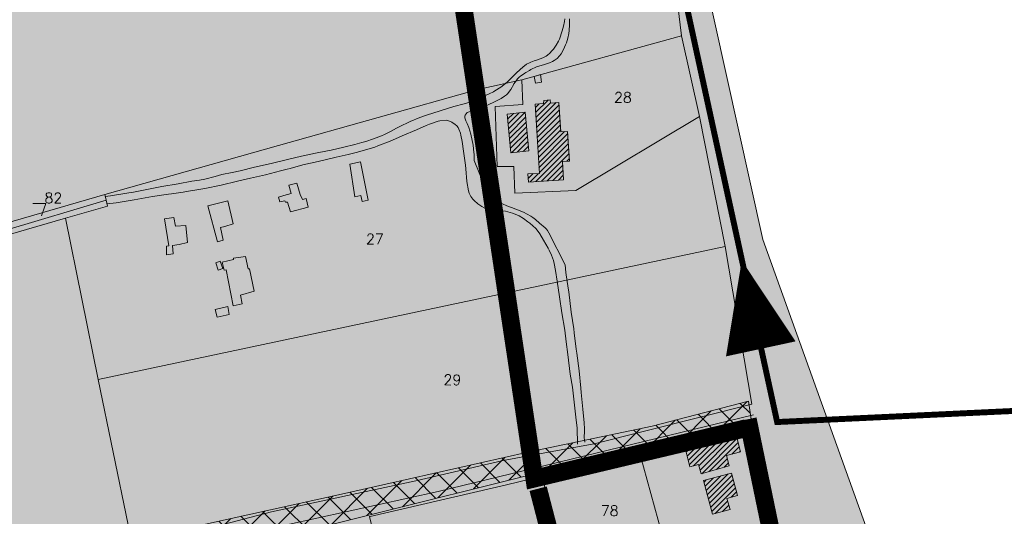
# Model space of a CAD drawing. Header units: metres. Extents: x 578835 to 593571, y 248557 to 255108.
# Tile 192 of 251: x 590361 to 590693, y 253035 to 253203. Entities that reach past the tile are written whole.
import ezdxf

# ---------------------------------------------------------------- set-up
doc = ezdxf.new("R2010")
doc.units = ezdxf.units.M
doc.linetypes.add('CACHEX2', pattern=[0.75, 0.5, -0.25])
doc.linetypes.add('SOLID_LINE', pattern=[0])
for name, color, linetype, lineweight in [('Cad-BATIMENT_BATI_LEGER13', 7, 'SOLID_LINE', 0), ('Cad-BATIMENT_BATI_PRIVE12', 7, 'SOLID_LINE', 0), ('Cad-BATIMENT_BATI_PRIVE12_HACH', 7, 'SOLID_LINE', 0), ('Cad-PARCELLAIRE_PARCELLE1', 250, 'SOLID_LINE', 0), ('Cad-RESEAU_ROUT_AXE_DE_VOIE26', 255, 'SOLID_LINE', 0), ('Cad-RESEAU_ROUT_LIMITE_DE_VOIE_P23', 8, 'SOLID_LINE', 0), ('Cad-TOPONYMIE_DETAIL_PARCELLAIR181', 7, 'SOLID_LINE', 0), ('Cad-TOPONYMIE_NUMERO_DE_PARCELL182', 250, 'SOLID_LINE', 0), ('ER', 192, 'Continuous', 18), ('PLU', 7, 'CACHEX2', 5), ('PPRI global - contour', 152, 'Continuous', 5), ('PPRI global - hachures', 152, 'Continuous', 5)]:
    doc.layers.add(name, color=color, linetype=linetype, lineweight=lineweight)
doc.styles.add('TEXTSTYLE_45_11', font='txt.shx', dxfattribs={"oblique": 50})

msp = doc.modelspace()

# ---------------------------------------------------------------- hatches: boundary and pattern name
at = {"layer": 'Cad-BATIMENT_BATI_PRIVE12_HACH', "ltscale": 0.4}
h = msp.add_hatch(dxfattribs=at)
h.set_pattern_fill('ANSI31', color=256, scale=0.4, style=0)
h.paths.add_polyline_path([(590545.99, 253155.17), (590545.39, 253165.14), (590543.08, 253165.06), (590542.5, 253174.93), (590539.63, 253174.69), (590539.54, 253175.8), (590537.34, 253175.61), (590537.33, 253174.61), (590534.46, 253174.37), (590535.87, 253150.96), (590532, 253150.86), (590532.24, 253148.09), (590544.05, 253148.87), (590543.69, 253154.96)])
h = msp.add_hatch(dxfattribs=at)
h.set_pattern_fill('ANSI31', color=256, scale=0.4, style=0)
h.paths.add_polyline_path([(590532.35, 253158.58), (590531.07, 253171.62), (590525.02, 253171.01), (590526.3, 253157.96)])
h = msp.add_hatch(dxfattribs=at)
h.set_pattern_fill('ANSI31', color=256, scale=0.4, style=0)
h.paths.add_polyline_path([(590599.93, 253052.37), (590598.98, 253055.86), (590603.73, 253057.15), (590602.38, 253062.39), (590585.24, 253057.48), (590586.61, 253052.03), (590589.59, 253052.83), (590590.43, 253049.68)])
h = msp.add_hatch(dxfattribs=at)
h.set_pattern_fill('ANSI31', color=256, scale=0.4, style=0)
h.paths.add_polyline_path([(590602.76, 253042.36), (590600.63, 253049.97), (590591.28, 253047.41), (590594.31, 253036.06), (590600.18, 253037.68), (590599.13, 253041.37)])
at = {"layer": 'ER', "ltscale": 0.4}
h = msp.add_hatch(dxfattribs=at)
h.set_pattern_fill('ANSI37', color=256, scale=2, style=0)
h.paths.add_polyline_path([(590041.7, 252948.65), (590048.53, 252944.43), (590057.3, 252943.13), (590070.95, 252942.81), (590094.36, 252948.65), (590264.03, 252994.45), (590314.54, 253006.48), (590368.82, 253019.15), (590422.26, 253032.55), (590468.09, 253042.62), (590531.97, 253056.97), (590573.9, 253065.74), (590606.41, 253074.18), (590607.71, 253065.09), (590531.97, 253049.18), (590429.26, 253023.52), (590408.78, 253020.27), (590346.87, 253005.93), (590304.29, 252995.87), (590266.26, 252985.15), (590200.78, 252967.57), (590136.75, 252949.71), (590087.51, 252935.92), (590067.36, 252930.73), (590061.18, 252927.8), (590056.63, 252923.26), (590051.1, 252917.41)])
at = {"layer": 'PPRI global - hachures', "ltscale": 0.4}
h = msp.add_hatch(dxfattribs=at)
h.set_pattern_fill('ANSI36', color=256, scale=2, style=0)
h.paths.add_polyline_path([(590715.48, 252661.55), (590674.88, 252827.13), (590651.85, 253015.75), (590611.25, 253128.7), (590566.14, 253332.28), (590550.78, 253375.05), (590509.09, 253485.81), (590446.56, 253660.17), (590381.71, 253843.97), (590366.81, 253890.83), (590136.32, 253884.05), (590145.76, 253877.26), (590161.12, 253856.43), (590166.6, 253838.88), (590189.64, 253827.91), (590220.36, 253837.78), (590246.69, 253831.2), (590268.63, 253807.08), (590275.21, 253774.18), (590245.59, 253719.35), (590208.29, 253693.03), (590170.99, 253688.64), (590130.4, 253698.51), (590113.94, 253706.19), (590099.68, 253731.41), (590099.68, 253751.15), (590119.43, 253769.79), (590131.5, 253788.44), (590131.5, 253810.37), (590122.72, 253834.49), (590096.39, 253854.23), (590061.28, 253854.23), (590030.57, 253849.85), (590005.33, 253861.91), (589983.66, 253879.57), (589453.41, 253863.98), (590027.98, 251920.34), (590783.75, 251684.82), (590783.72, 251685.19), (590768.38, 251803.29), (590760.71, 252002.68), (590771.45, 252133.06), (590753.03, 252301.77), (590740.76, 252449.02)])
h.paths.add_polyline_path([(590222.37, 253304.01), (590198.61, 253307.76), (590169.84, 253304.01), (590153.59, 253310.26), (590026.03, 253286.51), (590026.03, 253295.26), (590021.03, 253315.26), (590024.78, 253349.01), (590034.78, 253375.26), (590062.29, 253414.02), (590076.05, 253434.02), (590076.05, 253461.52), (590071.05, 253516.52), (590048.54, 253582.77), (590069.8, 253619.03), (590083.55, 253622.78), (590103.56, 253615.28), (590118.57, 253596.53), (590149.83, 253529.02), (590186.1, 253535.27), (590202.36, 253541.52), (590204.86, 253559.02), (590196.11, 253587.77), (590194.86, 253609.03), (590202.36, 253625.28), (590264.89, 253695.28), (590279.9, 253701.53), (590288.65, 253701.53), (590327.42, 253585.27), (590339.92, 253542.77), (590354.93, 253531.52), (590372.44, 253531.52), (590403.7, 253542.77), (590414.96, 253535.27), (590421.21, 253506.52), (590419.96, 253476.52), (590419.96, 253459.02), (590391.2, 253405.27), (590352.43, 253361.51), (590332.42, 253356.51), (590309.91, 253341.51), (590292.4, 253325.26), (590269.89, 253310.26), (590246.13, 253310.26)], flags=16)

# ---------------------------------------------------------------- linework, layer by layer
at = {"layer": 'Cad-BATIMENT_BATI_LEGER13'}
for points in [[(590536.64, 253181.8), (590536.26, 253184.33), (590534.09, 253183.7), (590534.53, 253181.39), (590536.64, 253181.8), (590536.64, 253181.8)], [(590536.64, 253181.8), (590536.26, 253184.33), (590534.09, 253183.7), (590534.53, 253181.39), (590536.64, 253181.8), (590536.64, 253181.8)], [(590478.18, 253141.96), (590475.61, 253154.89), (590471.97, 253154.14), (590473.63, 253143.14), (590475.66, 253143.53), (590476.08, 253141.55), (590478.18, 253141.96), (590478.18, 253141.96)], [(590478.18, 253141.96), (590475.61, 253154.89), (590471.97, 253154.14), (590473.63, 253143.14), (590475.66, 253143.53), (590476.08, 253141.55), (590478.18, 253141.96), (590478.18, 253141.96)], [(590457.95, 253139.58), (590457.2, 253142.53), (590455.99, 253142.2), (590455.19, 253143.92), (590454.05, 253147.73), (590451.38, 253147.05), (590452.2, 253144.22), (590449.7, 253143.57), (590447.85, 253142.96), (590448.31, 253141.44), (590450.02, 253141.7), (590450.3, 253141.27), (590450.96, 253141.33), (590451.89, 253138.07), (590457.95, 253139.58), (590457.95, 253139.58)], [(590457.95, 253139.58), (590457.2, 253142.53), (590455.99, 253142.2), (590455.19, 253143.92), (590454.05, 253147.73), (590451.38, 253147.05), (590452.2, 253144.22), (590449.7, 253143.57), (590447.85, 253142.96), (590448.31, 253141.44), (590450.02, 253141.7), (590450.3, 253141.27), (590450.96, 253141.33), (590451.89, 253138.07), (590457.95, 253139.58), (590457.95, 253139.58)], [(590432.62, 253133.99), (590430.81, 253141.75), (590424.03, 253140.05), (590427.27, 253127.96), (590429.21, 253128.45), (590428.36, 253132.73), (590429.81, 253133.08), (590432.62, 253133.99), (590432.62, 253133.99)], [(590432.62, 253133.99), (590430.81, 253141.75), (590424.03, 253140.05), (590427.27, 253127.96), (590429.21, 253128.45), (590428.36, 253132.73), (590429.81, 253133.08), (590432.62, 253133.99), (590432.62, 253133.99)], [(590417.17, 253127.66), (590416.59, 253133.41), (590413.15, 253133.23), (590412.57, 253136.18), (590409.47, 253135.71), (590410.91, 253126.57), (590410.09, 253126.51), (590410.18, 253123.5), (590412.37, 253123.91), (590412.13, 253126.67), (590414.34, 253126.98), (590417.17, 253127.66), (590417.17, 253127.66)], [(590417.17, 253127.66), (590416.59, 253133.41), (590413.15, 253133.23), (590412.57, 253136.18), (590409.47, 253135.71), (590410.91, 253126.57), (590410.09, 253126.51), (590410.18, 253123.5), (590412.37, 253123.91), (590412.13, 253126.67), (590414.34, 253126.98), (590417.17, 253127.66), (590417.17, 253127.66)], [(590429.1, 253118.97), (590428.24, 253121.35), (590426.72, 253120.88), (590427.59, 253118.39), (590429.1, 253118.97), (590429.1, 253118.97)], [(590429.1, 253118.97), (590428.24, 253121.35), (590426.72, 253120.88), (590427.59, 253118.39), (590429.1, 253118.97), (590429.1, 253118.97)], [(590439.73, 253111.28), (590438.1, 253118.84), (590437.69, 253118.81), (590436.76, 253122.96), (590432.69, 253122.4), (590432.73, 253121.96), (590428.93, 253121.08), (590429.58, 253118.34), (590430.22, 253118.5), (590432.65, 253106.34), (590435.64, 253107.03), (590435.07, 253109.89), (590439.73, 253111.28), (590439.73, 253111.28)], [(590439.73, 253111.28), (590438.1, 253118.84), (590437.69, 253118.81), (590436.76, 253122.96), (590432.69, 253122.4), (590432.73, 253121.96), (590428.93, 253121.08), (590429.58, 253118.34), (590430.22, 253118.5), (590432.65, 253106.34), (590435.64, 253107.03), (590435.07, 253109.89), (590439.73, 253111.28), (590439.73, 253111.28)], [(590431.25, 253103.43), (590430.78, 253106.07), (590426.57, 253105.15), (590427.2, 253102.54), (590431.25, 253103.43), (590431.25, 253103.43)], [(590431.25, 253103.43), (590430.78, 253106.07), (590426.57, 253105.15), (590427.2, 253102.54), (590431.25, 253103.43), (590431.25, 253103.43)]]:
    msp.add_lwpolyline(points, close=True, dxfattribs=at)
at = {"layer": 'Cad-BATIMENT_BATI_PRIVE12'}
for points in [[(590545.99, 253155.17), (590545.39, 253165.14), (590543.08, 253165.06), (590542.5, 253174.93), (590539.63, 253174.69), (590539.54, 253175.8), (590537.34, 253175.61), (590537.33, 253174.61), (590534.46, 253174.37), (590535.87, 253150.96), (590532, 253150.86), (590532.24, 253148.09), (590544.05, 253148.87), (590543.69, 253154.96), (590545.99, 253155.17), (590545.99, 253155.17)], [(590532.35, 253158.58), (590531.07, 253171.62), (590525.02, 253171.01), (590526.3, 253157.96), (590532.35, 253158.58), (590532.35, 253158.58)], [(590599.93, 253052.37), (590598.98, 253055.86), (590603.73, 253057.15), (590602.38, 253062.39), (590585.24, 253057.48), (590586.61, 253052.03), (590589.59, 253052.83), (590590.43, 253049.68), (590599.93, 253052.37), (590599.93, 253052.37)], [(590602.76, 253042.36), (590600.63, 253049.97), (590591.28, 253047.41), (590594.31, 253036.06), (590600.18, 253037.68), (590599.13, 253041.37), (590602.76, 253042.36), (590602.76, 253042.36)]]:
    msp.add_lwpolyline(points, close=True, dxfattribs=at)
at = {"layer": 'Cad-PARCELLAIRE_PARCELLE1'}
for points in [[(590583.79, 253197.38), (590580.19, 253227.29), (590572.06, 253252.35), (590562.11, 253282.27), (590500.95, 253269.52), (590422.62, 253253.31), (590404.24, 253249.42), (590376.28, 253243.71), (590367.21, 253241.82), (590328.67, 253233.55), (590328.44, 253233.42), (590337.03, 253200.92), (590347.81, 253161.26), (590355.31, 253133.91), (590355.71, 253134.06), (590389.33, 253143.92), (590447.86, 253160.36), (590515.18, 253179.32), (590529.98, 253182.57), (590583.79, 253197.38), (590583.79, 253197.38)], [(590583.79, 253197.38), (590529.98, 253182.57), (590530.35, 253174.24), (590520.93, 253173.56), (590521.65, 253153.33), (590527.26, 253153.36), (590527.61, 253144.36), (590548.15, 253145.2), (590589.89, 253170.13), (590583.79, 253197.38), (590583.79, 253197.38)], [(590598.53, 253126.38), (590387.1, 253081.53), (590376.08, 253135.89), (590390.23, 253139.99), (590389.74, 253141.95), (590389.33, 253143.92), (590447.86, 253160.36), (590515.18, 253179.32), (590529.98, 253182.57), (590530.35, 253174.24), (590520.93, 253173.56), (590521.65, 253153.33), (590527.26, 253153.36), (590527.61, 253144.36), (590548.15, 253145.2), (590589.89, 253170.13), (590598.53, 253126.38), (590598.53, 253126.38)], [(590355.89, 253131.84), (590355.31, 253133.91), (590355.71, 253134.06), (590389.33, 253143.92), (590389.74, 253141.95), (590355.89, 253131.84), (590355.89, 253131.84)], [(590278.94, 253109.07), (590255.45, 253102.17), (590066.62, 253046.41), (590042.96, 253039.51), (590037.49, 253037.94), (590037.66, 253035.95), (590044.02, 253037.71), (590067.67, 253044.61), (590163.13, 253072.85), (590256.41, 253100.47), (590275.07, 253105.95), (590279.9, 253107.36), (590303.3, 253114.36), (590356.77, 253130.24), (590376.08, 253135.89), (590390.23, 253139.99), (590389.74, 253141.95), (590355.89, 253131.84), (590302.33, 253116.06), (590278.94, 253109.07), (590278.94, 253109.07)], [(590289.11, 253000.34), (590292.99, 253001.23), (590339.99, 253010.77), (590363.26, 253016.42), (590397.37, 253024.32), (590398.75, 253024.66), (590397.58, 253030.69), (590397.17, 253032.55), (590387.1, 253081.53), (590376.08, 253135.89), (590356.77, 253130.24), (590303.3, 253114.36), (590279.9, 253107.36), (590275.07, 253105.95), (590288.65, 253003.86), (590289.11, 253000.34), (590289.11, 253000.34)], [(590398.75, 253024.66), (590397.58, 253030.69), (590397.17, 253032.55), (590387.1, 253081.53), (590598.53, 253126.38), (590607.57, 253073.19), (590554.38, 253059.78), (590547.56, 253058.53), (590523.7, 253054.17), (590494.27, 253047.33), (590445.53, 253036.86), (590398.75, 253024.66), (590398.75, 253024.66)], [(590614.64, 253031.43), (590604.02, 253028.41), (590602.25, 253025.03), (590579.86, 253018.79), (590487.81, 252996.96), (590478.56, 253035.31), (590478.8, 253035.33), (590524.79, 253046.02), (590569.8, 253056.85), (590589.1, 253061.49), (590608.57, 253066.25), (590612.41, 253041.27), (590614.64, 253031.43), (590614.64, 253031.43)]]:
    msp.add_lwpolyline(points, close=True, dxfattribs=at)
at = {"layer": 'Cad-RESEAU_ROUT_AXE_DE_VOIE26'}
msp.add_lwpolyline([(590608.07, 253069.57), (590501.72, 253043.7), (590399.44, 253021.31), (590289.61, 252996.89), (590209.03, 252977.5), (590186.33, 252967.99), (590039.12, 252927.42)], dxfattribs=at)
at = {"layer": 'Cad-RESEAU_ROUT_LIMITE_DE_VOIE_P23'}
for points in [[(590389.49, 253143.2), (590391.26, 253143.48), (590397.47, 253144.46), (590398.46, 253144.61), (590402.42, 253145.29), (590408.58, 253146.54), (590414.03, 253147.45), (590418.62, 253148.32), (590421.29, 253148.73), (590423.06, 253149.05), (590426.49, 253149.97), (590428.77, 253150.58), (590432.24, 253151.26), (590434.96, 253151.9), (590439.84, 253153.06), (590445.4, 253154.31), (590451.35, 253155.77), (590455.71, 253156.8), (590460.42, 253157.81), (590461.48, 253158.03), (590465.7, 253158.85), (590469.91, 253159.87), (590473.59, 253160.74), (590476.02, 253161.39), (590477.35, 253161.79), (590479.99, 253162.65), (590482.59, 253163.63), (590483.63, 253164.1), (590485.66, 253165.16), (590487.69, 253166.24), (590488.62, 253166.68), (590492.34, 253168.44), (590495.57, 253169.82), (590497.76, 253170.68), (590502.37, 253172.13), (590507.04, 253173.57), (590510.47, 253174.48), (590512.74, 253175.16), (590513.54, 253175.46), (590516.64, 253176.82), (590518.92, 253177.8), (590520.41, 253178.51), (590520.91, 253178.78), (590522.83, 253180.02), (590523.31, 253180.37), (590525.16, 253181.91), (590526.22, 253183.02), (590528.08, 253184.8), (590529.38, 253186.05), (590530.29, 253186.84), (590531.59, 253187.79), (590532.52, 253188.32), (590533.05, 253188.54), (590534.14, 253188.9), (590535.23, 253189.28), (590537.02, 253189.96), (590538.15, 253190.53), (590538.59, 253190.83), (590539.39, 253191.52), (590540.11, 253192.29), (590540.61, 253192.92), (590541.55, 253194.22), (590542.36, 253195.6), (590542.66, 253196.25), (590543.54, 253199.02), (590544.02, 253200.61), (590544.4, 253202.24), (590544.47, 253203.06)], [(590551.25, 253060.35), (590551.07, 253061.16), (590550.98, 253061.86), (590551.15, 253064.24), (590551.11, 253064.91), (590550.97, 253066.86), (590550.58, 253071.53), (590549.98, 253077.13), (590549.84, 253078.59), (590549.25, 253084.47), (590548.48, 253090.36), (590548.31, 253091.74), (590547.65, 253097.24), (590547.46, 253098.63), (590546.59, 253104.19), (590545.79, 253111.01), (590545.61, 253112.32), (590544.83, 253117.57), (590544.57, 253120.15), (590539.13, 253131), (590538.63, 253131.73), (590538.26, 253132.2), (590537.82, 253132.62), (590535.96, 253134.24), (590534.59, 253135.43), (590533.63, 253136.15), (590533.04, 253136.56), (590531.8, 253137.3), (590530.53, 253137.97), (590526.52, 253139.54), (590524.95, 253140.11), (590523.4, 253140.74), (590522.68, 253141.15), (590521.84, 253141.72), (590520.27, 253143.03), (590518.87, 253144.52), (590518.38, 253145.13), (590517.52, 253146.45), (590513.92, 253155.35), (590513.9, 253156.38), (590513.88, 253157.43), (590513.83, 253158.05), (590513.54, 253160.48), (590513.43, 253161.12), (590512.9, 253163.64), (590512.77, 253164.21), (590512.09, 253166.44), (590511.48, 253167.83), (590511.08, 253168.76), (590510.98, 253169.08), (590510.76, 253169.73), (590510.74, 253170.39), (590510.81, 253170.67), (590511.14, 253171.13), (590511.58, 253171.5), (590511.85, 253171.67), (590513.05, 253172.09), (590513.99, 253172.36), (590514.36, 253172.49), (590515.85, 253172.99), (590518.1, 253173.93), (590518.64, 253174.15), (590520.8, 253175.11), (590521.25, 253175.32), (590523.03, 253176.27), (590524.1, 253176.98), (590524.76, 253177.52), (590525.09, 253177.85), (590526.28, 253179.29), (590527.22, 253181.05), (590527.31, 253181.2), (590527.69, 253181.76), (590528.55, 253182.86), (590529.19, 253183.52), (590529.53, 253183.81), (590531.01, 253184.76), (590531.31, 253184.96), (590532.51, 253185.73), (590532.98, 253185.99), (590534.93, 253186.89), (590537.61, 253187.75), (590539.28, 253188.29), (590540.35, 253188.75), (590540.87, 253189.06), (590541.86, 253189.76), (590542.7, 253190.62), (590543.19, 253191.29), (590544.01, 253192.76), (590544.69, 253194.31), (590544.99, 253195.06), (590545.49, 253196.59), (590545.84, 253198.18), (590545.97, 253199.15), (590546.09, 253201.13), (590546.07, 253203.11)], [(590390.04, 253140.69), (590393.11, 253141.07), (590399.23, 253142.1), (590400.48, 253142.32), (590405.41, 253143.23), (590410.83, 253144.02), (590411.81, 253144.15), (590415.72, 253144.66), (590416.92, 253144.84), (590421.73, 253145.64), (590423.08, 253145.91), (590428.52, 253147.04), (590434.02, 253148.38), (590438.45, 253149.44), (590443.53, 253150.54), (590446.9, 253151.41), (590448.59, 253151.85), (590450.8, 253152.39), (590451.86, 253152.68), (590456.12, 253153.84), (590461.3, 253155.01), (590467.39, 253156.45), (590471.38, 253157.35), (590474.04, 253157.99), (590475.32, 253158.34), (590480.38, 253159.89), (590481.42, 253160.25), (590485.54, 253161.84), (590486.35, 253162.21), (590489.57, 253163.7), (590494.47, 253165.66), (590497.74, 253167.1), (590498.88, 253167.62), (590499.53, 253167.86), (590501.72, 253168.55), (590502.27, 253168.68), (590504.47, 253168.91), (590505.01, 253168.81), (590506.34, 253168.3), (590507.53, 253167.53), (590508.04, 253167.05), (590508.45, 253166.49), (590508.77, 253165.88), (590509.24, 253164.55), (590509.42, 253163.87), (590509.88, 253161.73), (590510.34, 253158.46), (590510.92, 253153.74), (590511.05, 253152.56), (590511.44, 253148.28), (590511.99, 253145.06), (590512.24, 253144.29), (590512.77, 253143.24), (590513.47, 253142.28), (590513.87, 253141.85), (590515.13, 253140.75), (590516.51, 253139.83), (590517.26, 253139.44), (590517.93, 253139.2), (590519.38, 253138.92), (590520.83, 253138.72), (590522.63, 253138.47), (590524.41, 253138.21), (590525.3, 253138.04), (590526.82, 253137.62), (590528.31, 253137.06), (590529.04, 253136.72), (590530.56, 253135.79), (590531.98, 253134.71), (590532.68, 253134.16), (590534.7, 253132.37), (590535.16, 253131.86), (590536.08, 253130.57), (590537.33, 253128.51), (590538.89, 253125.81), (590539.24, 253125.12), (590539.98, 253123.37), (590540.62, 253121.58), (590540.87, 253120.66), (590541.36, 253118.26), (590541.91, 253114.64), (590542.69, 253109.4), (590543.46, 253104.03), (590544.42, 253098.11), (590544.94, 253094.17), (590545.44, 253089.92), (590546.29, 253083.25), (590547, 253078.9), (590547.45, 253074.89), (590547.57, 253073.87), (590548.22, 253068.83), (590548.58, 253065.12), (590548.64, 253064.19), (590548.68, 253062.64), (590548.69, 253062.25), (590548.74, 253059.74)], [(590569.76, 253056.5), (590577.21, 253029.62), (590580.29, 253018.91)], [(590562.9, 252939.61), (590549.36, 252996.24), (590536.83, 253048.87)]]:
    msp.add_lwpolyline(points, dxfattribs=at)
at = {"layer": 'Cad-TOPONYMIE_DETAIL_PARCELLAIR181'}
msp.add_lwpolyline([(590365.03, 253140.86), (590369.38, 253140.9), (590368.02, 253136.65), (590368.02, 253136.65)], dxfattribs=at)
at = {"layer": 'ER', "ltscale": 0.4}
msp.add_lwpolyline([(590314.54, 253006.48), (590368.82, 253019.15), (590422.26, 253032.55), (590468.09, 253042.62), (590531.97, 253056.97), (590573.9, 253065.74), (590606.41, 253074.18), (590607.71, 253065.09), (590531.97, 253049.18), (590429.26, 253023.52), (590408.78, 253020.27), (590346.87, 253005.93)], dxfattribs=at)
at = {"layer": 'PLU', "color": 7, "linetype": 'Continuous', "ltscale": 2, "const_width": 2}
msp.add_lwpolyline([(590300.76, 254090.19), (590303.34, 254081.44), (590361.86, 253897.89), (590484.47, 253549.1), (590549.87, 253371.39), (590616.08, 253067.16), (590701.65, 253071.17)], dxfattribs=at)
at = {"layer": 'PLU', "color": 7, "ltscale": 2, "const_width": 6}
for points in [[(590500.89, 253269.5), (590534.19, 253048.1), (590605.75, 253065.12)], [(590603.56, 252658.11), (590683.25, 252661.92), (590680.03, 252686.93), (590675.12, 252703.18), (590669.31, 252732.36), (590662.39, 252780.26), (590658.1, 252793.92), (590650.31, 252833.75), (590641.78, 252877.65), (590636.92, 252909.73), (590627.49, 252954.14), (590622.43, 252987.78), (590613.85, 253031.08), (590606.18, 253068.1)], [(590572.22, 252888.67), (590562.8, 252939.57), (590535.47, 253044.69)]]:
    msp.add_lwpolyline(points, dxfattribs=at)
at = {"layer": 'PLU', "color": 7, "linetype": 'Continuous', "ltscale": 2}
msp.add_lwpolyline([(590604.14, 253121.62, 0, 24, 0), (590610.56, 253091.83, 6, 6, 0)], format="xyseb", dxfattribs=at)
at = {"layer": 'PPRI global - contour'}
msp.add_lwpolyline([(590768.38, 251803.29), (590760.71, 252002.68), (590771.45, 252133.06), (590753.03, 252301.77), (590740.76, 252449.02), (590715.48, 252661.55), (590674.88, 252827.13), (590651.85, 253015.75), (590611.25, 253128.7), (590566.14, 253332.28), (590550.78, 253375.05), (590509.09, 253485.81)], dxfattribs=at).dxf.unprotected_set("ltscale", 0)

# ---------------------------------------------------------------- texts
at = {"layer": 'Cad-TOPONYMIE_NUMERO_DE_PARCELL182', "style": 'TEXTSTYLE_45_11'}
for s, p in [('28', (590561.05, 253174.89)), ('82', (590368.97, 253140.98)), ('27', (590477.38, 253127.17)), ('29', (590503.53, 253079.66)), ('78', (590556.59, 253035.55))]:
    msp.add_text(s, height=3.491, rotation=359.5887, dxfattribs=at).set_placement(p)

doc.saveas('drawing.dxf')
